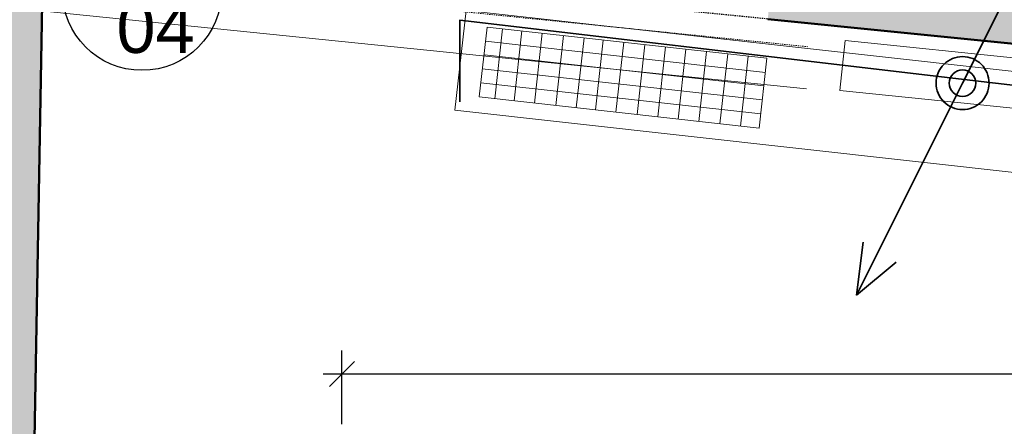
# Model space of a CAD drawing. Header units: millimetres. Extents: x -25972 to 4516, y -2839 to 20217.
# Tile 110 of 114: x -12821 to -10863, y 7791 to 8600. Entities that reach past the tile are written whole.
import ezdxf

# ---------------------------------------------------------------- set-up
doc = ezdxf.new("R2010")
doc.units = ezdxf.units.MM
doc.header["$MEASUREMENT"] = 0
doc.linetypes.add('Čárkovaná M', pattern=[4.5, 2.5, -2])
for name, color, linetype in [('7._POHLED ZÁPADNÍ_1_akustické prvky', 7, 'Continuous'), ('7._POHLED ZÁPADNÍ_1_Konstrukce - nosné', 7, 'Continuous'), ('7._POHLED ZÁPADNÍ_1_Nové_Anotace - SP', 7, 'Continuous'), ('7._POHLED ZÁPADNÍ_1_Nové_Popis', 7, 'Continuous'), ('7._POHLED ZÁPADNÍ_1_Popis_CZ', 7, 'Continuous'), ('7._POHLED ZÁPADNÍ_1_TZB - elektroinstalace', 7, 'Continuous'), ('7._POHLED ZÁPADNÍ_1_TZB - VZT', 7, 'Continuous'), ('7._POHLED ZÁPADNÍ_1_TZB - ZTI', 7, 'Continuous'), ('7._POHLED ZÁPADNÍ_1_Výplně – Řezové', 7, 'Continuous')]:
    doc.layers.add(name, color=color, linetype=linetype)
doc.styles.add('GENEROVANÝ_STYL_1', font='txt')

msp = doc.modelspace()

# ---------------------------------------------------------------- hatches: boundary and pattern name
at = {"layer": '7._POHLED ZÁPADNÍ_1_Výplně – Řezové', "linetype": 'Continuous', "lineweight": 13}
for points in [[(-11032.2, 9073.4), (-11283.5, 9098.6), (-11333.4, 8601.1), (-11082.1, 8575.9)], [(-11032.2, 9073.4), (-11082.1, 8575.9), (-9908.9, 8458.3), (-9871, 8836.4), (-9821.3, 8831.4), (-9809.8, 8945.9), (-9809.3, 8950.8)], [(-13181.1, 4967.7), (-12956.1, 4963.7), (-12957.9, 4863.8), (-12842.9, 4861.7), (-12774.5, 8745.7), (-13114, 8779.7)]]:
    msp.add_hatch(color=254, dxfattribs=at).paths.add_polyline_path(points)

# ---------------------------------------------------------------- linework, layer by layer
at = {"layer": '7._POHLED ZÁPADNÍ_1_akustické prvky', "color": 5, "linetype": 'Continuous', "lineweight": 25}
for p, q in [((-12180.2, 7794.8), (-12180.2, 7941.7)), ((-12217.7, 7894.8), (-12180.2, 7894.8)), ((-12180.2, 7894.8), (-8180.4, 7894.8))]:
    msp.add_line(p, q, dxfattribs=at)
at = {"layer": '7._POHLED ZÁPADNÍ_1_akustické prvky', "color": 5, "linetype": 'Continuous', "lineweight": 18}
msp.add_line((-12155.2, 7919.8), (-12205.2, 7869.8), dxfattribs=at)
at = {"layer": '7._POHLED ZÁPADNÍ_1_Konstrukce - nosné', "color": 7, "linetype": 'Continuous', "lineweight": 50, "flags": 128}
for points in [[(-12842.9, 4861.7), (-12774.5, 8745.7)], [(-11333.4, 8601.1), (-11082.1, 8575.9)], [(-11082.1, 8575.9), (-9908.9, 8458.3)]]:
    msp.add_lwpolyline(points, dxfattribs=at)
at = {"layer": '7._POHLED ZÁPADNÍ_1_Nové_Anotace - SP', "color": 1, "linetype": 'Čárkovaná M', "lineweight": 25}
for p, q in [((-12774.5, 8745.6), (-12781.6, 8345.3)), ((-7680.4, 8234.9), (-12774.5, 8745.6))]:
    msp.add_line(p, q, dxfattribs=at)
at = {"layer": '7._POHLED ZÁPADNÍ_1_Nové_Popis', "color": 1, "linetype": 'Continuous', "lineweight": 25}
msp.add_circle((-12578, 8657.7), 158.6, dxfattribs=at)
at = {"layer": '7._POHLED ZÁPADNÍ_1_TZB - elektroinstalace', "color": 92, "linetype": 'Continuous', "lineweight": 35, "true_color": 0x00d700, "flags": 128}
for points in [[(-10734.9, 8895.8), (-10946, 8473.6)], [(-12908.5, 4223.6), (-12908.5, 3723.6), (-12071, 3723.6), (-12071, 3311.1), (-12071, 3723.6), (-10196, 3723.6), (-10196, 3186.1), (-10196, 3723.6), (-7696, 3723.6), (-7696, 8098.6), (-11946, 8598.6), (-11946, 8436.1)], [(-11157.1, 8051.4), (-10946, 8473.6)], [(-11157.1, 8051.4), (-11143.9, 8156.9)], [(-11157.1, 8051.4), (-11077.9, 8117.4)]]:
    msp.add_lwpolyline(points, dxfattribs=at)
for points in [[(-10946, 8526.4, 0.414214), (-10998.8, 8473.6)], [(-10946, 8526.4, 0.414214), (-10998.8, 8473.6)], [(-10893.2, 8473.6, 0.414214), (-10946, 8526.4)], [(-10893.2, 8473.6, 0.414214), (-10946, 8526.4)], [(-10946, 8500, 0.414214), (-10972.4, 8473.6)], [(-10946, 8500, 0.414214), (-10972.4, 8473.6)], [(-10919.6, 8473.6, 0.414214), (-10946, 8500)], [(-10919.6, 8473.6, 0.414214), (-10946, 8500)], [(-10998.8, 8473.6, 0.414214), (-10946, 8420.8)], [(-10998.8, 8473.6, 0.414214), (-10946, 8420.8)], [(-10972.4, 8473.6, 0.414214), (-10946, 8447.2)], [(-10972.4, 8473.6, 0.414214), (-10946, 8447.2)], [(-10946, 8447.2, 0.414214), (-10919.6, 8473.6)], [(-10946, 8420.8, 0.414214), (-10893.2, 8473.6)], [(-10946, 8447.2, 0.414214), (-10919.6, 8473.6)], [(-10946, 8420.8, 0.414214), (-10893.2, 8473.6)]]:
    msp.add_lwpolyline(points, format="xyb", dxfattribs=at)
at = {"layer": '7._POHLED ZÁPADNÍ_1_TZB - VZT', "color": 122, "linetype": 'Continuous', "lineweight": 13, "true_color": 0x00d59f}
for p, q in [((-11933.5, 8618.3), (-11955.6, 8419.6)), ((-10728.6, 8484.1), (-11933.5, 8618.3)), ((-11907.1, 8446), (-11891.6, 8585.1)), ((-11335.1, 8523.1), (-11891.6, 8585.1)), ((-11876.3, 8442.5), (-11860.8, 8581.7)), ((-11838.1, 8438.3), (-11822.6, 8577.4)), ((-11797.3, 8433.7), (-11781.8, 8572.9)), ((-11755.1, 8429), (-11739.6, 8568.2)), ((-11714.3, 8424.5), (-11698.8, 8563.6)), ((-11676.1, 8420.2), (-11660.6, 8559.4)), ((-11895, 8556.8), (-11338.2, 8494.8)), ((-11635.3, 8415.7), (-11619.8, 8554.8)), ((-11593.1, 8411), (-11577.6, 8550.1)), ((-11552.3, 8406.4), (-11536.8, 8545.6)), ((-11511.6, 8401.9), (-11496.1, 8541)), ((-11896.8, 8529.9), (-11341.2, 8468)), ((-11470.8, 8397.4), (-11455.3, 8536.5)), ((-11428.6, 8392.7), (-11413.1, 8531.8)), ((-11387.8, 8388.1), (-11372.3, 8527.3)), ((-11350.6, 8384), (-11335.1, 8523.1)), ((-11901.1, 8502.2), (-11344.3, 8440.1)), ((-11904.2, 8474.3), (-11347.4, 8412.3)), ((-11350.6, 8384), (-11907.1, 8446)), ((-11955.6, 8419.6), (-10750.8, 8285.4))]:
    msp.add_line(p, q, dxfattribs=at)
at = {"layer": '7._POHLED ZÁPADNÍ_1_TZB - ZTI', "color": 211, "linetype": 'Čárkovaná M', "lineweight": 20, "true_color": 0xff66ff}
msp.add_line((-14810.6, 8908.1), (-11252.7, 8545.9), dxfattribs=at)
at = {"layer": '7._POHLED ZÁPADNÍ_1_TZB - ZTI', "color": 211, "linetype": 'Continuous', "lineweight": 20, "true_color": 0xff66ff}
for p, q in [((-14814.2, 8824.4), (-11256.2, 8462.2)), ((-11179.7, 8558.3), (-11189.8, 8458.8)), ((-10682.2, 8507.5), (-11179.7, 8558.3)), ((-11189.8, 8458.8), (-10692.4, 8408))]:
    msp.add_line(p, q, dxfattribs=at)

# ---------------------------------------------------------------- texts
at = {"layer": '7._POHLED ZÁPADNÍ_1_Popis_CZ', "color": 1, "linetype": 'Continuous', "lineweight": 25, "insert": (-12570.4, 8661.4), "char_height": 100, "attachment_point": 5, "line_spacing_factor": 0.940294, "style": 'GENEROVANÝ_STYL_1'}
msp.add_mtext('\\A1;{\\pqc;\\fArial|b0|i0|c238|p38;V\\P\\pqc;\\fArial|b0|i0|c238|p38; 04}', dxfattribs=at)

doc.saveas('drawing.dxf')
